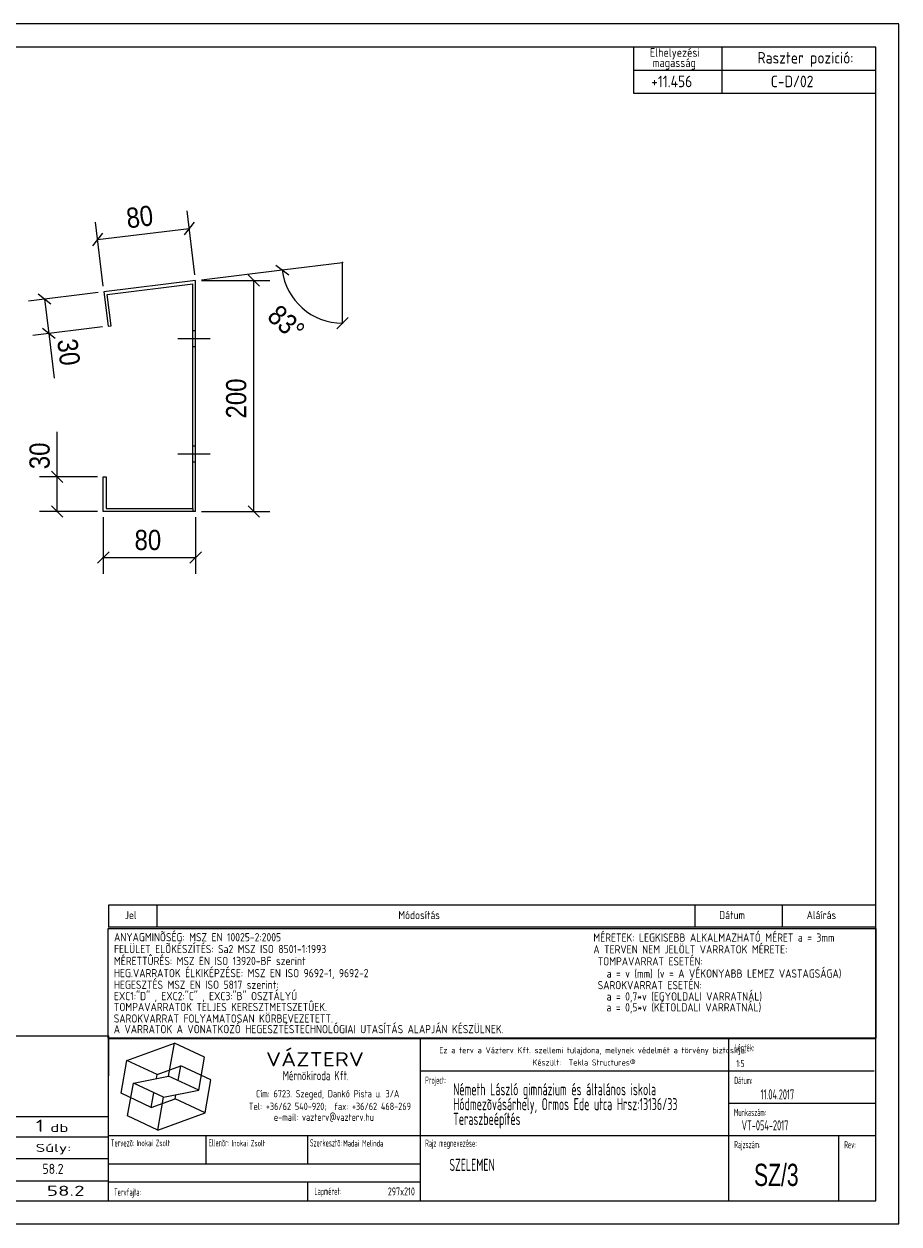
# Model space of a CAD drawing. Header units: millimetres. Extents: x 1 to 296, y 1 to 209.
# Tile 2 of 2: x 144 to 296, y 1 to 209. Entities that reach past the tile are written whole.
import ezdxf

# ---------------------------------------------------------------- set-up
doc = ezdxf.new("R2010")
doc.units = ezdxf.units.MM
doc.linetypes.add('XKITLINE00', pattern=[0])
doc.linetypes.add('XKITLINE04', pattern=[3, 0.5, -0.5, 0.5, -0.5, 0.5, -0.5])
for name, color, linetype, lineweight in [('Bemassung', 1, 'Continuous', 0), ('Schrauben', 7, 'Continuous', 0), ('Teil', 7, 'Continuous', 0), ('Ueberschrift', 7, 'Continuous', 0), ('Zeichnungsrahmen', 3, 'Continuous', 0)]:
    doc.layers.add(name, color=color, linetype=linetype, lineweight=lineweight)
doc.styles.add('ARIAL', font='ARIAL.TTF')
doc.styles.add('ISOCPEUR', font='ISOCPEUR.TTF')
doc.styles.add('ISOCPEUR_BOLD', font='ARIAL.TTF')

msp = doc.modelspace()

# ---------------------------------------------------------------- linework, layer by layer
at = {"layer": 'Bemassung', "linetype": 'XKITLINE00', "lineweight": 0}
for p, q in [((174, 165.51), (172.64, 176.6)), ((157.99, 172.72), (156.27, 170.52)), ((158.12, 163.56), (156.76, 174.65)), ((157.13, 171.62), (173.01, 173.57)), ((173.87, 174.67), (172.15, 172.47)), ((188.03, 167.22), (190.24, 165.5)), ((189.13, 166.36), (199.55, 167.64)), ((199.55, 157.14), (199.55, 167.64)), ((175.12, 164.64), (189.13, 166.36)), ((175.12, 164.52), (186.99, 164.52)), ((183.2, 165.51), (185.18, 163.53)), ((184.19, 124.52), (184.19, 164.52)), ((157.25, 162.44), (145.16, 160.96)), ((149.05, 160.44), (146.84, 162.16)), ((147.94, 161.3), (148.67, 155.35)), ((198.56, 156.15), (200.54, 158.13)), ((157.98, 156.49), (145.89, 155)), ((149.78, 154.48), (147.57, 156.21)), ((148.67, 155.35), (149.63, 147.59)), ((148.67, 155.35), (149.63, 147.59)), ((150.12, 130.52), (150.12, 138.33)), ((150.12, 130.52), (150.12, 138.33)), ((149.13, 131.51), (151.11, 129.53)), ((157.12, 130.52), (147.07, 130.52)), ((150.12, 124.52), (150.12, 130.52)), ((149.13, 125.51), (151.11, 123.53)), ((183.2, 125.51), (185.18, 123.53)), ((157.12, 124.52), (147.07, 124.52)), ((158.12, 123.52), (158.12, 113.72)), ((174.12, 123.52), (174.12, 113.72)), ((175.12, 124.52), (186.99, 124.52)), ((159.11, 117.51), (157.13, 115.53)), ((158.12, 116.52), (174.12, 116.52)), ((175.11, 117.51), (173.13, 115.53))]:
    msp.add_line(p, q, dxfattribs=at)
msp.add_arc((199.55, 167.64), 10.5, 187, 270, dxfattribs=at)
at = {"layer": 'Bemassung'}
for p in [(173.01, 173.57), (157.13, 171.62), (199.55, 167.64), (184.19, 164.52), (189.13, 166.36), (147.94, 161.3), (199.55, 157.14), (148.67, 155.35), (150.12, 130.52), (150.12, 124.52), (184.19, 124.52), (158.12, 116.52), (174.12, 116.52)]:
    msp.add_point(p, dxfattribs=at)
at = {"layer": 'Schrauben', "linetype": 'XKITLINE00', "lineweight": 0}
for p, q in [((171.02, 154.48), (176.62, 154.48)), ((171.02, 154.48), (176.62, 154.48)), ((173.62, 155.88), (174.12, 155.88)), ((173.62, 155.88), (174.12, 155.88)), ((173.62, 153.08), (174.12, 153.08)), ((173.62, 153.08), (174.12, 153.08)), ((173.62, 135.88), (174.12, 135.88)), ((173.62, 135.88), (174.12, 135.88)), ((171.02, 134.48), (176.62, 134.48)), ((171.02, 134.48), (176.62, 134.48)), ((173.62, 133.08), (174.12, 133.08)), ((173.62, 133.08), (174.12, 133.08))]:
    msp.add_line(p, q, dxfattribs=at)
at = {"layer": 'Teil', "linetype": 'XKITLINE00', "lineweight": 0}
for p, q in [((174.12, 164.52), (158.24, 162.57)), ((174.12, 124.52), (174.12, 164.52)), ((158.24, 162.57), (158.97, 156.61)), ((158.8, 162.13), (173.62, 163.95)), ((173.62, 125.02), (173.62, 163.95)), ((159.47, 156.67), (158.8, 162.13)), ((158.97, 156.61), (159.47, 156.67)), ((158.12, 124.52), (158.12, 130.52)), ((158.12, 130.52), (158.62, 130.52)), ((158.62, 130.52), (158.62, 125.02)), ((158.62, 125.02), (173.62, 125.02)), ((173.62, 125.02), (173.62, 124.52)), ((174.12, 124.52), (158.12, 124.52))]:
    msp.add_line(p, q, dxfattribs=at)
at = {"layer": 'Ueberschrift', "linetype": 'XKITLINE00', "lineweight": 0}
for p, q in [((250, 205), (250, 201)), ((265.3, 205), (265.3, 201)), ((250, 201), (292, 201)), ((250, 201), (250, 197)), ((265.31, 201), (265.31, 197)), ((250, 197), (292, 197)), ((159, 56.34), (292, 56.34)), ((159, 56.27), (159, 52.41)), ((167.4, 56.27), (167.4, 52.41)), ((260.64, 56.34), (260.64, 52.48)), ((275.76, 56.34), (275.76, 52.48)), ((158.99, 52.22), (291.99, 52.22)), ((158.99, 33.22), (158.99, 52.22)), ((159, 52.49), (292, 52.49)), ((291.99, 52.22), (291.99, 33.22)), ((46.99, 33.61), (159, 33.61)), ((159, 33.61), (158.99, 19.62)), ((291.99, 33.22), (158.99, 33.22)), ((159, 5), (159, 33.14)), ((159, 33.14), (292, 33.14)), ((162.21, 29.35), (170.43, 32.34)), ((169.43, 26.65), (170.43, 32.34)), ((175.66, 29.9), (170.43, 32.34)), ((213.11, 5), (213.11, 33.14)), ((266.49, 5), (266.49, 33.14)), ((161.2, 23.66), (162.21, 29.35)), ((167.44, 26.91), (162.21, 29.35)), ((174.66, 24.21), (175.66, 29.9)), ((167.44, 26.91), (171.55, 28.4)), ((171.1, 25.87), (171.55, 28.4)), ((176.78, 25.96), (171.55, 28.4)), ((213.11, 27.54), (291.69, 27.54)), ((162.33, 19.72), (163.33, 25.41)), ((163.33, 25.41), (169.43, 26.65)), ((168.56, 22.97), (163.33, 25.41)), ((167.32, 26.22), (167.44, 26.91)), ((174.66, 24.21), (169.43, 26.65)), ((175.78, 20.27), (176.78, 25.96)), ((166.44, 21.22), (161.2, 23.66)), ((166.44, 21.22), (166.88, 23.75)), ((167.56, 17.28), (168.56, 22.97)), ((168.56, 22.97), (174.66, 24.21)), ((170.55, 22.71), (170.67, 23.4)), ((166.44, 21.22), (170.55, 22.71)), ((175.78, 20.27), (170.55, 22.71)), ((266.49, 21.94), (292, 21.94)), ((46.99, 19.62), (158.99, 19.62)), ((158.99, 19.62), (158.99, 16.12)), ((167.56, 17.28), (162.33, 19.72)), ((167.56, 17.28), (175.78, 20.27)), ((46.99, 16.12), (158.99, 16.12)), ((158.99, 16.12), (158.99, 12.33)), ((159, 16.34), (291.97, 16.34)), ((175.95, 11.43), (175.95, 16.34)), ((193.51, 16.34), (193.51, 11.44)), ((285.54, 16.28), (285.54, 5)), ((46.99, 12.34), (158.99, 12.34)), ((158.99, 12.31), (158.99, 8.5)), ((159.04, 11.44), (213.11, 11.44)), ((46.99, 8.5), (158.99, 8.5)), ((158.99, 8.5), (158.99, 5)), ((159, 8.29), (213.08, 8.29)), ((193.52, 8.26), (193.52, 5.08))]:
    msp.add_line(p, q, dxfattribs=at)
at = {"layer": 'Ueberschrift', "linetype": 'XKITLINE04', "lineweight": 0}
msp.add_line((47, 8.5), (158.99, 8.5), dxfattribs=at)
at = {"layer": 'Zeichnungsrahmen', "linetype": 'XKITLINE00', "lineweight": 0}
for p, q in [((296, 209), (1, 209)), ((296, 1), (296, 209)), ((292, 205), (5, 205)), ((292, 5), (292, 205)), ((5, 5), (292, 5)), ((1, 1), (296, 1))]:
    msp.add_line(p, q, dxfattribs=at)

# ---------------------------------------------------------------- texts
at = {"layer": 'Bemassung', "style": 'ARIAL', "width": 0.85}
for s, rotation, p in [('80', 7.0015, (162.34, 173.57)), ('83°', -41.4993, (186.31, 157.99)), ('30', -82.9987, (150.12, 154.2)), ('200', 90.0002, (182.89, 140.62)), ('30', 90.0002, (148.82, 131.83))]:
    msp.add_text(s, height=3.5, rotation=rotation, dxfattribs=at).set_placement(p)
msp.add_text('80', height=3.5, dxfattribs=at).set_placement((163.53, 117.82))
at = {"layer": 'Ueberschrift'}
for s, height, style, width, p in [('Elhelyezési', 1.5, 'ISOCPEUR', 0.85, (252.84, 203.31)), ('Raszter pozició:', 2, 'ISOCPEUR', 0.85, (271.48, 202.15)), ('magasság', 1.5, 'ISOCPEUR', 0.85, (253.3, 201.54)), (' +11.456', 2, 'ISOCPEUR', 0.85, (251.98, 198.04)), ('C-D/02', 2, 'ISOCPEUR', 0.85, (273.78, 198.04)), ('Jel', 1.4, 'ISOCPEUR', 0.85, (161.84, 53.85)), ('Módosítás', 1.4, 'ISOCPEUR', 0.85, (209.25, 53.85)), ('Dátum', 1.4, 'ISOCPEUR', 0.85, (264.86, 53.85)), ('Aláírás', 1.4, 'ISOCPEUR', 0.85, (280, 53.85)), ('ANYAGMINÕSÉG: MSZ EN 10025-2:2005', 1.425, 'ISOCPEUR', 0.85, (159.98, 50)), ('MÉRETEK: LEGKISEBB ALKALMAZHATÓ MÉRET a = 3mm', 1.425, 'ISOCPEUR', 0.85, (243.04, 49.94)), ('FELÜLET ELÕKÉSZÍTÉS: Sa2 MSZ ISO 8501-1:1993', 1.425, 'ISOCPEUR', 0.85, (159.98, 47.95)), ('A TERVEN NEM JELÖLT VARRATOK MÉRETE:', 1.425, 'ISOCPEUR', 0.85, (243.04, 47.89)), ('MÉRETTÛRÉS: MSZ EN ISO 13920-BF szerint', 1.425, 'ISOCPEUR', 0.85, (159.96, 45.88)), (' TOMPAVARRAT ESETÉN:', 1.425, 'ISOCPEUR', 0.85, (243.02, 45.82)), ('HEG.VARRATOK ÉLKIKÉPZÉSE: MSZ EN ISO 9692-1, 9692-2', 1.425, 'ISOCPEUR', 0.85, (159.96, 43.77)), ('   a = v (mm) (v = A VÉKONYABB LEMEZ VASTAGSÁGA)', 1.425, 'ISOCPEUR', 0.85, (243.02, 43.7)), ('HEGESZTÉS MSZ EN ISO 5817 szerint: ', 1.425, 'ISOCPEUR', 0.85, (159.96, 41.76)), ('EXC1:"D" , EXC2:"C" , EXC3:"B" OSZTÁLYÚ', 1.425, 'ISOCPEUR', 0.85, (159.96, 39.79)), (' SAROKVARRAT ESETÉN:', 1.425, 'ISOCPEUR', 0.85, (243.02, 41.69)), ('   a = 0,7*v (EGYOLDALI VARRATNÁL)', 1.425, 'ISOCPEUR', 0.85, (243.02, 39.73)), ('TOMPAVARRATOK TELJES KERESZTMETSZETÛEK.', 1.425, 'ISOCPEUR', 0.85, (159.95, 37.9)), ('   a = 0,5*v (KÉTOLDALI VARRATNÁL)', 1.425, 'ISOCPEUR', 0.85, (243.01, 37.84)), ('SAROKVARRAT FOLYAMATOSAN KÖRBEVEZETETT.', 1.425, 'ISOCPEUR', 0.85, (159.93, 35.91)), ('A VARRATOK A VONATKOZÓ HEGESZTÉSTECHNOLÓGIAI UTASÍTÁS ALAPJÁN KÉSZÜLNEK.', 1.425, 'ISOCPEUR', 0.85, (159.93, 34.06)), ('VÁZTERV', 2.45, 'ISOCPEUR', 1.19, (186.31, 28.33)), ('Ez a terv a Vázterv Kft. szellemi tulajdona, melynek védelmét a törvény biztosítja.', 1.05, 'ISOCPEUR', 0.838832, (216.33, 30.6)), ('Lépték:', 1.26, 'ISOCPEUR', 0.51, (267.49, 30.92)), ('Készült:  Tekla Structures®', 1.05, 'ISOCPEUR', 0.838832, (232.49, 28.47)), ('1:5', 1.26, 'ISOCPEUR', 0.595, (267.81, 28.19)), ('Mérnökiroda Kft.', 1.61, 'ISOCPEUR', 0.68, (189.21, 25.92)), ('Project:', 1.26, 'ISOCPEUR', 0.51, (213.89, 25.3)), ('Németh László gimnázium és általános iskola', 2.1, 'ISOCPEUR', 0.595, (218.74, 23.3)), ('Dátum:', 1.26, 'ISOCPEUR', 0.51, (267.45, 25.25)), ('Cím: 6723. Szeged, Dankó Pista u. 3/A', 1.26, 'ISOCPEUR', 0.68, (184.58, 22.95)), ('Hódmezõvásárhely, Ormos Ede utca Hrsz:13136/33', 2.1, 'ISOCPEUR', 0.595, (218.74, 20.73)), ('11.04.2017', 1.75, 'ISOCPEUR', 0.595, (272.01, 22.59)), ('Tel: +36/62 540-920;  fax: +36/62 468-269', 1.26, 'ISOCPEUR', 0.68, (183.33, 20.76)), ('Munkaszám:', 1.26, 'ISOCPEUR', 0.51, (267.41, 19.72)), ('1', 2.1, 'ISOCPEUR', 1.275, (146.44, 16.99)), ('e-mail: vazterv@vazterv.hu', 1.26, 'ISOCPEUR', 0.68, (187.67, 18.88)), ('Teraszbeépítés', 2.1, 'ISOCPEUR', 0.595, (218.74, 18.17)), ('VT-054-2017', 1.75, 'ISOCPEUR', 0.595, (268.73, 17.23)), ('db', 1.4, 'ISOCPEUR', 1.513248, (148.94, 16.96)), ('Súly:', 1.4, 'ISOCPEUR', 1.513248, (146.39, 13.49)), ('Tervezõ:', 1.26, 'ISOCPEUR', 0.51, (159.44, 14.43)), ('Inokai Zsolt', 1.12, 'ISOCPEUR', 0.595, (163.88, 14.48)), ('Ellenõr:', 1.26, 'ISOCPEUR', 0.51, (176.39, 14.45)), ('Inokai Zsolt', 1.12, 'ISOCPEUR', 0.595, (180.35, 14.45)), ('Szerkesztõ:', 1.26, 'ISOCPEUR', 0.51, (193.93, 14.43)), ('Madai Melinda', 1.12, 'ISOCPEUR', 0.595, (199.69, 14.43)), ('Rajz megnevezése:', 1.26, 'ISOCPEUR', 0.51, (213.89, 14.38)), ('Rajzszám:', 1.26, 'ISOCPEUR', 0.51, (267.46, 14.14)), ('Rev:', 1.26, 'ISOCPEUR', 0.51, (286.52, 14.11)), ('58.2', 1.75, 'ISOCPEUR', 0.85, (147.57, 9.68)), ('SZELEMEN', 2.1, 'ISOCPEUR', 0.595, (218.09, 10.2)), ('SZ/3', 3.85, 'ISOCPEUR_BOLD', 0.68, (270.88, 7.59)), ('58.2', 1.75, 'ISOCPEUR', 1.513248, (148.34, 5.88)), ('Tervfajta:', 1.26, 'ISOCPEUR', 0.51, (160, 5.9)), ('Lapméret:', 1.26, 'ISOCPEUR', 0.51, (194.7, 6.04)), ('297x210', 1.4, 'ISOCPEUR', 0.595, (207.43, 5.94))]:
    msp.add_text(s, height=height, dxfattribs=dict(at, style=style, width=width)).set_placement(p)

doc.saveas('drawing.dxf')
